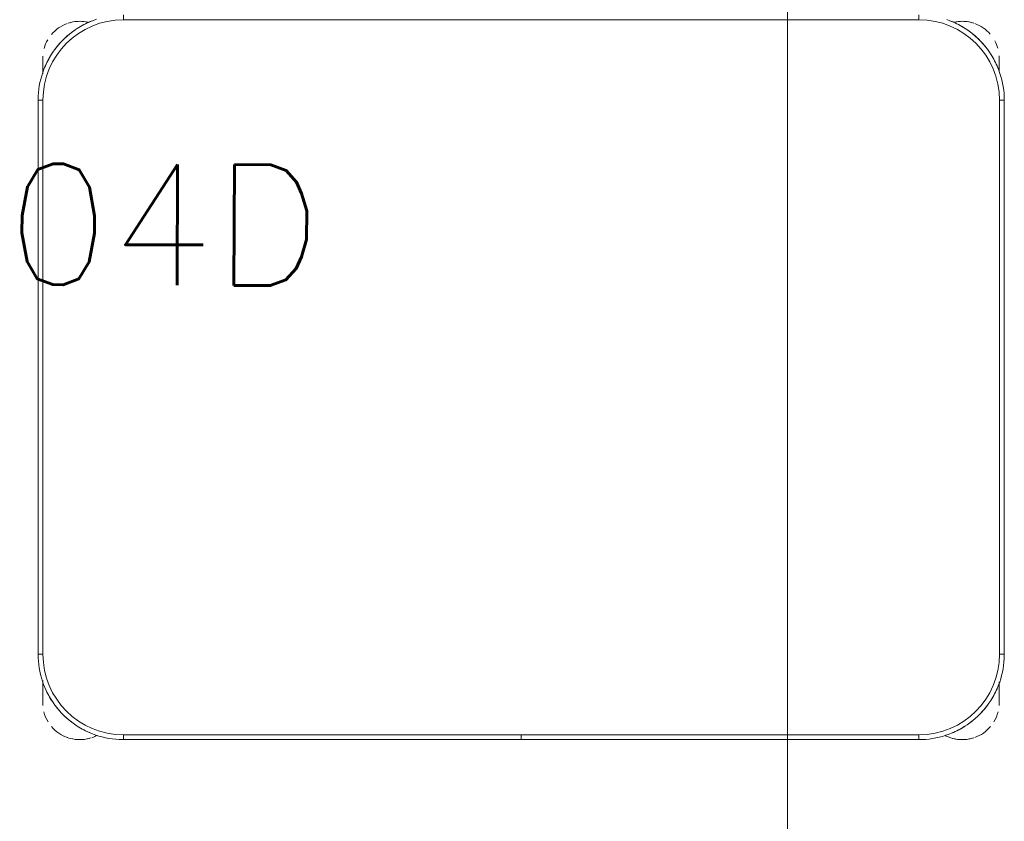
# Model space of a CAD drawing. Header units: metres. Extents: x 3 to 43.5, y -74 to -48.5.
# Tile 100 of 209: x 37.361 to 37.973, y -58.082 to -57.584. Entities that reach past the tile are written whole.
import ezdxf

# ---------------------------------------------------------------- set-up
doc = ezdxf.new("R2010")
doc.units = ezdxf.units.M
doc.layers.add('1PAV - FRIG_dwg', color=7, linetype='Continuous', lineweight=18, true_color=0x767676)
doc.layers.add('TUB_FRIGO', color=30, linetype='Continuous', lineweight=18, true_color=0xff7f00)
doc.layers.add('I-FURN', color=7, linetype='Continuous', lineweight=18)
doc.styles.add('RomanS', font='romans__.ttf', dxfattribs={"height": 0.075})

# ---------------------------------------------------------------- blocks, each defined once
blk = doc.blocks.new('ConjuntoParaAlunoTamanho6 - CJA06_ConjuntoParaAlunoTamanho6-V28-1PAV - FRIGORÍFICA')
at = {"layer": 'I-FURN', "color": 253, "true_color": 0xaaaaaa}
for p, q in [((-0.247, 0.06497), (-0.247, 0.06197)), ((0.247, 0.06497), (0.247, 0.06197)), ((-0.29713, 0.03797), (-0.29713, 0.02828)), ((-0.29713, 0.02878), (-0.29713, 0.03797)), ((0.29687, 0.03797), (0.29687, 0.02961)), ((0.29687, 0.03299), (0.29687, 0.03797)), ((-0.3, 0.01197), (-0.3, -0.33203)), ((-0.3, 0.01197), (-0.297, 0.01197)), ((-0.3, 0.01197), (-0.3, -0.33203)), ((0.3, 0.01197), (0.297, 0.01197)), ((0.3, -0.33203), (0.3, 0.01197)), ((0.3, -0.33203), (0.3, 0.01197)), ((-0.3, -0.33203), (-0.297, -0.33203)), ((0.3, -0.33203), (0.297, -0.33203)), ((-0.29713, -0.34835), (-0.29713, -0.35394)), ((-0.29713, -0.34868), (-0.29713, -0.36203)), ((0.29687, -0.35394), (0.29687, -0.3492)), ((0.29687, -0.36203), (0.29687, -0.34961)), ((-0.29713, -0.35705), (-0.29713, -0.36203)), ((0.29687, -0.36203), (0.29687, -0.35705)), ((-0.247, -0.38503), (-0.247, -0.38203)), ((-0.247, -0.38503), (-0.00005, -0.38503)), ((-0.247, -0.38503), (-0.00005, -0.38503)), ((-0.00005, -0.38203), (-0.00005, -0.38503)), ((0.00005, -0.38503), (0.00005, -0.38203)), ((0.00005, -0.38503), (0.247, -0.38503)), ((0.00005, -0.38503), (0.247, -0.38503)), ((0.247, -0.38503), (0.247, -0.38203))]:
    blk.add_line(p, q, dxfattribs=at)
at = {"layer": 'I-FURN', "color": 253, "true_color": 0xaaaaaa, "flags": 128}
for points in [[(-0.26367, 0.06228), (-0.26567, 0.06157), (-0.26764, 0.06078), (-0.26957, 0.05992), (-0.27147, 0.05898), (-0.27333, 0.05796), (-0.27515, 0.05687), (-0.27693, 0.05571), (-0.27865, 0.05448), (-0.28033, 0.05318), (-0.28195, 0.05181), (-0.28351, 0.05038), (-0.28502, 0.04889), (-0.28647, 0.04734), (-0.28785, 0.04574), (-0.28917, 0.04407), (-0.29042, 0.04236), (-0.2916, 0.0406), (-0.29271, 0.0388), (-0.29374, 0.03695), (-0.29471, 0.03506), (-0.29559, 0.03313), (-0.2964, 0.03117), (-0.29713, 0.02918), (-0.29777, 0.02716), (-0.29834, 0.02512), (-0.29883, 0.02306), (-0.29923, 0.02097), (-0.29955, 0.01888), (-0.29978, 0.01677), (-0.29993, 0.01466), (-0.3, 0.01254), (-0.3, 0.01197)], [(0.247, 0.06197), (0.1235, 0.06197), (0, 0.06197), (-0.1235, 0.06197), (-0.247, 0.06197)], [(-0.247, 0.06197), (-0.1235, 0.06197), (0, 0.06197), (0.1235, 0.06197), (0.247, 0.06197)], [(0.3, 0.01197), (0.29996, 0.01409), (0.29983, 0.0162), (0.29962, 0.01831), (0.29932, 0.02041), (0.29894, 0.0225), (0.29848, 0.02456), (0.29794, 0.02661), (0.29731, 0.02864), (0.2966, 0.03064), (0.29582, 0.03261), (0.29495, 0.03454), (0.29401, 0.03644), (0.29299, 0.0383), (0.2919, 0.04012), (0.29074, 0.04189), (0.28951, 0.04362), (0.28821, 0.04529), (0.28685, 0.04691), (0.28542, 0.04848), (0.28393, 0.04999), (0.28238, 0.05143), (0.28077, 0.05282), (0.27911, 0.05413), (0.2774, 0.05538), (0.27564, 0.05656), (0.27383, 0.05767), (0.27198, 0.05871), (0.27009, 0.05967), (0.26816, 0.06056), (0.2662, 0.06136), (0.26421, 0.06209)], [(-0.29713, 0.03797), (-0.29713, 0.03796), (-0.29713, 0.03792), (-0.29713, 0.03785), (-0.29713, 0.03775), (-0.29713, 0.03763), (-0.29713, 0.03748), (-0.29713, 0.03731), (-0.29713, 0.03711), (-0.29713, 0.03688), (-0.29713, 0.03663), (-0.29713, 0.03635), (-0.29713, 0.03605), (-0.29713, 0.03572), (-0.29713, 0.03537), (-0.29713, 0.035), (-0.29713, 0.03461), (-0.29713, 0.03419), (-0.29713, 0.03375), (-0.29713, 0.03329), (-0.29713, 0.03282), (-0.29713, 0.03232), (-0.29713, 0.0318), (-0.29713, 0.03127), (-0.29713, 0.03072), (-0.29713, 0.03016), (-0.29713, 0.02958), (-0.29713, 0.02898)], [(0.29687, 0.03), (0.29687, 0.03057), (0.29687, 0.03112), (0.29687, 0.03166), (0.29687, 0.03218), (0.29687, 0.03268), (0.29687, 0.03317), (0.29687, 0.03363), (0.29687, 0.03407), (0.29687, 0.0345), (0.29687, 0.0349), (0.29687, 0.03528), (0.29687, 0.03563), (0.29687, 0.03596), (0.29687, 0.03627), (0.29687, 0.03656), (0.29687, 0.03682), (0.29687, 0.03705), (0.29687, 0.03726), (0.29687, 0.03744), (0.29687, 0.0376), (0.29687, 0.03772), (0.29687, 0.03783), (0.29687, 0.0379), (0.29687, 0.03795), (0.29687, 0.03797)], [(-0.297, 0.01197), (-0.297, -0.07403), (-0.297, -0.16003), (-0.297, -0.24603), (-0.297, -0.33203)], [(-0.297, -0.33203), (-0.297, -0.24603), (-0.297, -0.16003), (-0.297, -0.07403), (-0.297, 0.01197)], [(0.297, -0.33203), (0.297, -0.24603), (0.297, -0.16003), (0.297, -0.07403), (0.297, 0.01197)], [(0.297, 0.01197), (0.297, -0.07403), (0.297, -0.16003), (0.297, -0.24603), (0.297, -0.33203)], [(-0.3, -0.33203), (-0.29996, -0.33415), (-0.29983, -0.33627), (-0.29962, -0.33838), (-0.29932, -0.34048), (-0.29894, -0.34256), (-0.29848, -0.34463), (-0.29794, -0.34668), (-0.29731, -0.34871), (-0.2966, -0.3507), (-0.29582, -0.35267), (-0.29495, -0.35461), (-0.29401, -0.35651), (-0.29299, -0.35837), (-0.2919, -0.36019), (-0.29074, -0.36196), (-0.28951, -0.36368), (-0.28821, -0.36536), (-0.28685, -0.36698), (-0.28542, -0.36855), (-0.28393, -0.37005), (-0.28238, -0.3715), (-0.28077, -0.37288), (-0.27911, -0.3742), (-0.2774, -0.37545), (-0.27564, -0.37663), (-0.27383, -0.37774), (-0.27198, -0.37878), (-0.27009, -0.37974), (-0.26816, -0.38062), (-0.2662, -0.38143), (-0.26421, -0.38216), (-0.2622, -0.38281), (-0.26015, -0.38338), (-0.25809, -0.38386), (-0.25601, -0.38426), (-0.25391, -0.38458), (-0.25181, -0.38482), (-0.24969, -0.38497), (-0.24757, -0.38503), (-0.247, -0.38503)], [(0.247, -0.38503), (0.24912, -0.38499), (0.25124, -0.38486), (0.25334, -0.38465), (0.25544, -0.38436), (0.25753, -0.38398), (0.2596, -0.38351), (0.26165, -0.38297), (0.26367, -0.38234), (0.26567, -0.38164), (0.26764, -0.38085), (0.26957, -0.37999), (0.27147, -0.37904), (0.27333, -0.37803), (0.27515, -0.37694), (0.27693, -0.37578), (0.27865, -0.37454), (0.28033, -0.37324), (0.28195, -0.37188), (0.28351, -0.37045), (0.28502, -0.36896), (0.28647, -0.36741), (0.28785, -0.3658), (0.28917, -0.36414), (0.29042, -0.36243), (0.2916, -0.36067), (0.29271, -0.35886), (0.29374, -0.35701), (0.29471, -0.35512), (0.29559, -0.3532), (0.2964, -0.35124), (0.29713, -0.34925), (0.29777, -0.34723), (0.29834, -0.34519), (0.29883, -0.34312), (0.29923, -0.34104), (0.29955, -0.33895), (0.29978, -0.33684), (0.29993, -0.33472), (0.3, -0.33261), (0.3, -0.33203)], [(-0.29713, -0.34907), (-0.29713, -0.34973), (-0.29713, -0.35038), (-0.29713, -0.35102), (-0.29713, -0.35165), (-0.29713, -0.35227), (-0.29713, -0.35288), (-0.29713, -0.35348), (-0.29713, -0.35406), (-0.29713, -0.35463), (-0.29713, -0.35518), (-0.29713, -0.35572), (-0.29713, -0.35624), (-0.29713, -0.35674), (-0.29713, -0.35722), (-0.29713, -0.35769), (-0.29713, -0.35813), (-0.29713, -0.35855), (-0.29713, -0.35895), (-0.29713, -0.35933), (-0.29713, -0.35969), (-0.29713, -0.36002), (-0.29713, -0.36033), (-0.29713, -0.36061), (-0.29713, -0.36087), (-0.29713, -0.36111), (-0.29713, -0.36131), (-0.29713, -0.3615), (-0.29713, -0.36165), (-0.29713, -0.36178), (-0.29713, -0.36188), (-0.29713, -0.36196), (-0.29713, -0.36201), (-0.29713, -0.36203)], [(0.29687, -0.36203), (0.29687, -0.36201), (0.29687, -0.36197), (0.29687, -0.36191), (0.29687, -0.36181), (0.29687, -0.36169), (0.29687, -0.36154), (0.29687, -0.36137), (0.29687, -0.36117), (0.29687, -0.36094), (0.29687, -0.36069), (0.29687, -0.36041), (0.29687, -0.36011), (0.29687, -0.35978), (0.29687, -0.35943), (0.29687, -0.35906), (0.29687, -0.35866), (0.29687, -0.35825), (0.29687, -0.35781), (0.29687, -0.35735), (0.29687, -0.35687), (0.29687, -0.35638), (0.29687, -0.35586), (0.29687, -0.35533), (0.29687, -0.35478), (0.29687, -0.35421), (0.29687, -0.35363), (0.29687, -0.35304), (0.29687, -0.35244), (0.29687, -0.35182), (0.29687, -0.35119), (0.29687, -0.35055), (0.29687, -0.3499)], [(-0.247, -0.38203), (-0.1235, -0.38203), (0, -0.38203), (0.1235, -0.38203), (0.247, -0.38203)], [(-0.00005, -0.38203), (-0.06179, -0.38203), (-0.12353, -0.38203), (-0.18526, -0.38203), (-0.247, -0.38203)], [(0.247, -0.38203), (0.18526, -0.38203), (0.12352, -0.38203), (0.06179, -0.38203), (0.00005, -0.38203)]]:
    blk.add_lwpolyline(points, dxfattribs=at)
at = {"layer": 'I-FURN', "color": 253, "true_color": 0xaaaaaa}
for centre, radius, start, end in [((-0.247, 0.01197), 0.05, 90, 180), ((-0.247, 0.01197), 0.05, 90, 180), ((0.247, 0.01197), 0.05, 360, 90), ((0.247, 0.01197), 0.05, 0, 90), ((-0.27413, 0.03797), 0.023, 109.92744, 140.02309), ((-0.27413, 0.03797), 0.023, 76.78758, 108), ((-0.27413, 0.03797), 0.023, 76.40434, 104.46692), ((-0.247, 0.01197), 0.053, 112.5, 122.69993), ((0.247, 0.01197), 0.053, 57.30007, 67.5), ((0.247, 0.01197), 0.053, 57.30007, 67.5), ((0.27387, 0.03797), 0.023, 75.53308, 103.10319), ((0.27387, 0.03797), 0.023, 72, 102.57928), ((0.27387, 0.03797), 0.023, 41.01944, 70.30683), ((-0.27413, 0.03797), 0.023, 149.97621, 164.34498), ((-0.247, 0.01197), 0.053, 127.1607, 143.14964), ((0.247, 0.01197), 0.053, 37.1607, 53.14964), ((0.247, 0.01197), 0.053, 37.1607, 53.14964), ((0.27387, 0.03797), 0.023, 15.73053, 28.0506), ((-0.27413, 0.03797), 0.023, 176.5669, 180), ((-0.247, 0.01197), 0.053, 147.30007, 157.5), ((0.247, 0.01197), 0.053, 22.5, 32.69993), ((0.247, 0.01197), 0.053, 22.5, 32.69993), ((0.27387, 0.03797), 0.023, 360, 4.00915), ((-0.247, -0.33203), 0.05, 180, 270), ((-0.247, -0.33203), 0.05, 180, 270), ((0.247, -0.33203), 0.05, 270, 360), ((0.247, -0.33203), 0.05, 270, 0), ((-0.247, -0.33203), 0.053, 202.5, 212.69993), ((0.247, -0.33203), 0.053, 327.30007, 337.5), ((0.247, -0.33203), 0.053, 327.30007, 337.5), ((-0.27413, -0.36203), 0.023, 180, 184.41224), ((-0.247, -0.33203), 0.053, 217.1607, 232.44799), ((0.247, -0.33203), 0.053, 307.1607, 323.14964), ((0.247, -0.33203), 0.053, 307.1607, 323.14964), ((0.27387, -0.36203), 0.023, 355.58784, 360), ((-0.27413, -0.36203), 0.023, 194.46313, 211.29748), ((0.27387, -0.36203), 0.023, 328.70279, 345.53679), ((-0.27413, -0.36203), 0.023, 220.15845, 250.98921), ((-0.247, -0.33203), 0.053, 237.30007, 247.5), ((0.247, -0.33203), 0.053, 292.5, 302.69993), ((0.247, -0.33203), 0.053, 292.5, 302.69993), ((0.27387, -0.36203), 0.023, 289.64716, 320.10645), ((-0.27413, -0.36203), 0.023, 241.29896, 288), ((-0.27413, -0.36203), 0.023, 255.53308, 284.46692), ((-0.27413, -0.36203), 0.023, 289.64716, 297.85925), ((0.27387, -0.36203), 0.023, 242.37001, 250.98921), ((0.27387, -0.36203), 0.023, 243.53772, 288), ((0.27387, -0.36203), 0.023, 255.53308, 284.46692)]:
    blk.add_arc(centre, radius, start, end, dxfattribs=at)
blk = doc.blocks.new('4 GRE - ESCOLA DE CINEMA E AUDIOVISUAL CINE REX R07_rvt-1-1PAV - FRIGORÍFICA')
at = {"layer": 'I-FURN', "color": 253, "lineweight": 18, "true_color": 0xaaaaaa}
blk.add_blockref('ConjuntoParaAlunoTamanho6 - CJA06_ConjuntoParaAlunoTamanho6-V28-1PAV - FRIGORÍFICA', (37.67274, -57.6463), dxfattribs=at)
blk = doc.blocks.new('1PAV - FRIG_dwg-1115125-1PAV - FRIGORÍFICA')
at = {"layer": 'TUB_FRIGO', "flags": 128}
blk.add_lwpolyline([(15.78306, 5.40109), (16.28306, 5.40109), (16.28306, 4.40109), (14.52484, 4.40109), (14.52484, 3.78069)], dxfattribs=at)
at = {"layer": 'TUB_FRIGO', "color": 7, "insert": (15.68737, 5.22673), "char_height": 0.075, "width": 0.8347081, "attachment_point": 2, "rotation": 359.77081, "line_spacing_factor": 0.983083, "style": 'RomanS'}
blk.add_mtext('FQZHN-04D', dxfattribs=at)

msp = doc.modelspace()

# ---------------------------------------------------------------- block references
at = {"lineweight": 5}
msp.add_blockref('4 GRE - ESCOLA DE CINEMA E AUDIOVISUAL CINE REX R07_rvt-1-1PAV - FRIGORÍFICA', (0, 0), dxfattribs=at)
at = {"layer": '1PAV - FRIG_dwg', "color": 7}
msp.add_blockref('1PAV - FRIG_dwg-1115125-1PAV - FRIGORÍFICA', (21.555, -62.9), dxfattribs=at)

doc.saveas('drawing.dxf')
